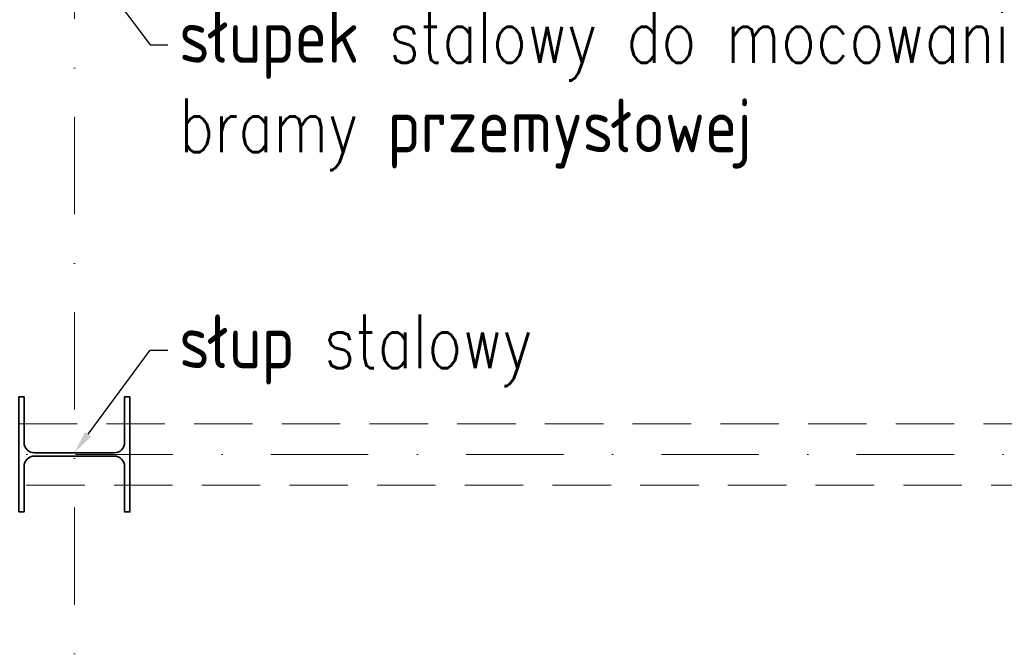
# Model space of a CAD drawing. Header units: millimetres. Extents: x 16720 to 74016, y 25810 to 81213.
# Tile 103 of 256: x 32332 to 32589, y 31406 to 31571. Entities that reach past the tile are written whole.
import ezdxf
from ezdxf import colors
from ezdxf.entities.mleader import LeaderData, LeaderLine
from ezdxf.math import Vec2, Vec3

# ---------------------------------------------------------------- set-up
doc = ezdxf.new("R2010")
doc.units = ezdxf.units.MM
doc.linetypes.add('DASHDOTX2', pattern=[50.8, 25.4, -12.7, 0, -12.7])
doc.linetypes.add('HIDDENX2', pattern=[19.05, 12.7, -6.35])
for name, color, linetype, lineweight in [('_OPISY', 110, 'Continuous', 9), ('_OŚ', 165, 'DASHDOTX2', 9), ('_PRZERYWANE', 252, 'HIDDENX2', 9), ('_STAL', 113, 'Continuous', 35)]:
    doc.layers.add(name, color=color, linetype=linetype, lineweight=lineweight)
doc.styles.add('ROMANS', font='romans.shx', dxfattribs={"width": 0.8, "height": 17})

msp = doc.modelspace()

# ---------------------------------------------------------------- linework, layer by layer
at = {"layer": '_OŚ'}
for p, q in [((32346.71, 29280.43), (32346.71, 33191.24)), ((35528.21, 31457.43), (30465.21, 31457.43))]:
    msp.add_line(p, q, dxfattribs=at)
at = {"layer": '_PRZERYWANE', "ltscale": 1.2}
msp.add_lwpolyline([(32332.21, 31449.43), (32332.21, 31465.43), (35161.21, 31465.43), (35161.21, 31449.43)], close=True, dxfattribs=at)
at = {"layer": '_STAL'}
msp.add_lwpolyline([(32332.21, 31442.43), (32333.61, 31442.43), (32333.61, 31454.3, -0.414214), (32336.31, 31457), (32357.11, 31457, -0.414214), (32359.81, 31454.3), (32359.81, 31442.43), (32361.21, 31442.43), (32361.21, 31472.43), (32359.81, 31472.43), (32359.81, 31460.55, -0.414214), (32357.11, 31457.85), (32336.31, 31457.85, -0.414214), (32333.61, 31460.55), (32333.61, 31472.43), (32332.21, 31472.43), (32332.21, 31442.43)], format="xyb", dxfattribs=at)

# ---------------------------------------------------------------- leaders
at = {"layer": '_OPISY'}
ml = msp.add_multileader_mtext('Standard', dxfattribs=at)
ml.set_content('{\\Fsimplex|c238;słupek stalowy do mocowania \\Pbramy przemysłowej }', color=256, style='ROMANS')
ml.set_leader_properties()
ml.build(insert=Vec2(0, 0))
ml.multileader.update_dxf_attribs({"dogleg_length": 4, "arrow_head_size": 6})
ctx = ml.context
ctx.base_point, ctx.char_height, ctx.arrow_head_size, ctx.landing_gap_size, ctx.plane_origin, ctx.plane_x_axis, ctx.plane_y_axis = Vec3(32371.05, 31564.19), 14, 6, 3, Vec3(32845.29, 31212.94), Vec3(1, 0, 0), Vec3(0, 1, 0)
ctx.text_align_type = 2
notes = []
notes.append((ctx, [(1, (1, 1, 0), (32366.47, 31564.19), (1, 0, 0), 4.57, [(0, [(32339.21, 31600.43)], 0, [])])]))
ctx.mtext.insert, ctx.mtext.text_direction, ctx.mtext.flow_direction = Vec3(32374.05, 31573.52), Vec3(1, 0, 0), 5
ml = msp.add_multileader_mtext('Standard', dxfattribs=at)
ml.set_content('{\\Fsimplex|c238;słup stalowy \\P}', color=256, style='ROMANS')
ml.set_leader_properties()
ml.build(insert=Vec2(0, 0))
ml.multileader.update_dxf_attribs({"dogleg_length": 4, "arrow_head_size": 6})
ctx = ml.context
ctx.base_point, ctx.char_height, ctx.arrow_head_size, ctx.landing_gap_size, ctx.plane_origin, ctx.plane_x_axis, ctx.plane_y_axis = Vec3(32371.05, 31484.58), 14, 6, 3, Vec3(32845.29, 31153.33), Vec3(1, 0, 0), Vec3(0, 1, 0)
ctx.text_align_type = 2
notes.append((ctx, [(1, (1, 1, 0), (32366.47, 31484.58), (1, 0, 0), 4.57, [(0, [(32346.71, 31457.85)], 0, [])])]))
ctx.mtext.insert, ctx.mtext.text_direction, ctx.mtext.flow_direction = Vec3(32374.05, 31493.91), Vec3(1, 0, 0), 5
for ctx, leaders in notes:
    for number, flags, end, landing, length, lines in leaders:
        leader = LeaderData()
        leader.index, (leader.has_last_leader_line, leader.has_dogleg_vector, leader.attachment_direction) = number, flags
        leader.last_leader_point, leader.dogleg_vector, leader.dogleg_length = Vec3(end), Vec3(landing), length
        for number, points, colour, breaks in lines:
            line = LeaderLine()
            line.index, line.vertices, line.color, line.breaks = number, Vec3.list(points), colors.encode_raw_color(colour), breaks
            leader.lines.append(line)
        ctx.leaders.append(leader)

doc.saveas('drawing.dxf')
